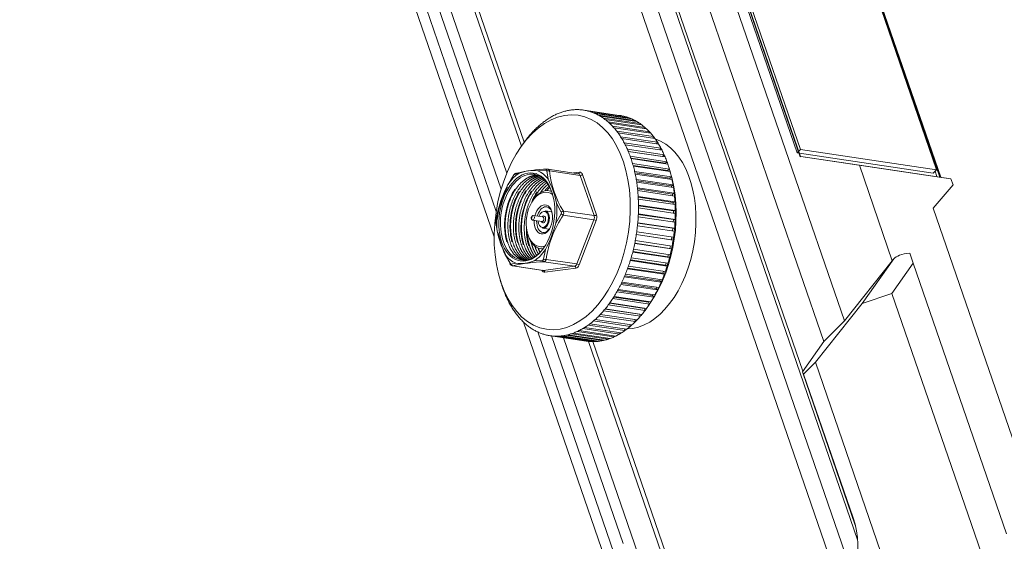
# Model space of a CAD drawing. Header units: millimetres. Extents: x 0 to 841, y 0 to 594.
# Tile 17 of 26: x 578 to 662, y 278 to 322. Entities that reach past the tile are written whole.
import ezdxf

# ---------------------------------------------------------------- set-up
doc = ezdxf.new("R2010")
doc.units = ezdxf.units.MM
for name, color, linetype, lineweight in [('Default', 7, 'Continuous', 18), ('主壳R2R2R', 7, 'Continuous', 18), ('保护壳前1111-', 7, 'Continuous', 18), ('保护壳后0鍚_617', 7, 'Continuous', 18), ('射频籠_\ue7f1_', 7, 'Continuous', 18), ('背部LOFS', 7, 'Continuous', 18), ('贴纸QP', 7, 'Continuous', 18)]:
    doc.layers.add(name, color=color, linetype=linetype, lineweight=lineweight)

# ---------------------------------------------------------------- blocks, each defined once
blk = doc.blocks.new('SE5')
at = {"layer": '主壳R2R2R', "color": 7, "linetype": 'Continuous'}
for p, q in [((649.699, 277.836), (587.069, 459.544)), ((585.974, 458.442), (649.382, 274.476)), ((645.004, 292.239), (603.849, 411.642)), ((615.743, 367.847), (648.177, 273.745)), ((620.932, 311.477), (605.168, 357.213)), ((636.901, 265.145), (626.68, 294.799))]:
    blk.add_line(p, q, dxfattribs=at)
at = {"layer": '保护壳前1111-', "color": 7, "linetype": 'Continuous'}
for p, q in [((619.68, 309.182), (579.074, 426.992)), ((619.196, 307.803), (578.812, 424.97)), ((578.018, 424.172), (618.778, 305.916)), ((618.604, 303.75), (578.15, 421.118)), ((578.156, 421.09), (618.604, 303.738)), ((621.119, 296.443), (628.07, 276.276)), ((628.073, 276.277), (621.125, 296.437)), ((622.333, 295.602), (628.839, 276.724)), ((629.634, 277.522), (623.518, 295.265)), ((631.392, 275.202), (624.528, 295.115))]:
    blk.add_line(p, q, dxfattribs=at)
at = {"layer": '保护壳后0鍚_617', "color": 7, "linetype": 'Continuous'}
for p, q in [((597.74, 444.005), (648.562, 296.556)), ((595.987, 442.242), (646.809, 294.793)), ((644.778, 310.59), (636.198, 335.483)), ((644.806, 310.595), (636.232, 335.474)), ((656.731, 308.843), (648.197, 333.602)), ((656.806, 308.832), (648.266, 333.61)), ((644.84, 310.602), (644.778, 310.59)), ((656.866, 308.823), (644.84, 310.602)), ((644.84, 310.602), (649.852, 309.86)), ((649.852, 309.86), (657.685, 308.701)), ((652.666, 301.697), (649.852, 309.86)), ((656.319, 309.34), (656.477, 308.881)), ((656.866, 308.823), (657.685, 308.701)), ((657.685, 308.701), (657.86, 308.195)), ((656.168, 306.193), (657.86, 308.195)), ((656.168, 306.193), (663.745, 284.209)), ((652.666, 301.697), (648.562, 296.556)), ((650.086, 298.025), (652.792, 301.853)), ((652.666, 301.697), (652.736, 301.796)), ((652.792, 301.853), (652.736, 301.796)), ((652.843, 301.912), (652.783, 301.852)), ((654.459, 301.484), (654.153, 302.334)), ((654.459, 301.484), (652.634, 298.902)), ((662.438, 278.334), (654.459, 301.484)), ((652.634, 298.902), (650.086, 298.025)), ((652.634, 298.902), (661.041, 274.511)), ((646.085, 293.012), (650.086, 298.025)), ((648.562, 296.556), (646.809, 294.793)), ((644.978, 292.204), (646.809, 294.793)), ((645.079, 292.001), (646.085, 293.012)), ((653.726, 270.842), (646.085, 293.012)), ((649.496, 279.095), (644.978, 292.204)), ((645.079, 292.001), (644.978, 292.204)), ((645.079, 292.001), (649.319, 279.702)), ((649.428, 279.353), (649.319, 279.702))]:
    blk.add_line(p, q, dxfattribs=at)
for centre, major_axis, ratio, start_param, end_param in [((653.634, 301.006), (0.851, -0.846), 0.601845, 3.141593, 3.242831), ((654.366, 301.742), (-1.629, -0.054), 0.370033, 4.831568, 6.009665), ((645.827, 276.191), (0.907, 6.133), 0.618885, 3.839465, 5.410261)]:
    blk.add_ellipse(centre, major_axis=major_axis, ratio=ratio, start_param=start_param, end_param=end_param, dxfattribs=at)
at = {"layer": '射频籠_\ue7f1_', "color": 7, "linetype": 'Continuous'}
for p, q in [((629.462, 314.096), (626.315, 314.562)), ((629.775, 314.03), (626.628, 314.495)), ((629.924, 313.988), (626.777, 314.453)), ((630.229, 313.882), (627.082, 314.347)), ((630.375, 313.821), (627.228, 314.286)), ((630.67, 313.676), (627.523, 314.141)), ((630.81, 313.596), (627.663, 314.062)), ((631.093, 313.413), (627.946, 313.878)), ((631.228, 313.315), (628.081, 313.781)), ((631.498, 313.095), (628.351, 313.56)), ((631.625, 312.98), (628.478, 313.445)), ((629.775, 314.03), (629.771, 314.011)), ((630.229, 313.882), (630.219, 313.844)), ((630.67, 313.676), (630.652, 313.62)), ((631.093, 313.413), (631.066, 313.339)), ((631.88, 312.724), (628.734, 313.189)), ((632, 312.592), (628.853, 313.057)), ((632.239, 312.302), (629.092, 312.767)), ((632.35, 312.153), (629.203, 312.619)), ((631.498, 313.095), (631.459, 313.004)), ((631.88, 312.724), (631.828, 312.617)), ((632.571, 311.831), (629.424, 312.297)), ((632.674, 311.668), (629.527, 312.133)), ((632.875, 311.315), (629.728, 311.781)), ((632.239, 312.302), (632.17, 312.18)), ((632.571, 311.831), (632.483, 311.696)), ((620.99, 311.563), (620.798, 311.28)), ((632.968, 311.138), (629.821, 311.603)), ((633.148, 310.757), (630.001, 311.223)), ((633.02, 310.607), (630.08, 311.042)), ((633.231, 310.566), (630.084, 311.032)), ((632.875, 311.315), (632.765, 311.168)), ((633.39, 310.16), (630.243, 310.626)), ((633.256, 310.025), (630.301, 310.462)), ((633.461, 309.958), (630.315, 310.423)), ((633.598, 309.528), (630.451, 309.994)), ((633.148, 310.757), (633.02, 310.607)), ((633.02, 310.607), (633.024, 310.597)), ((633.256, 310.025), (633.39, 310.16)), ((633.269, 309.986), (633.256, 310.025)), ((620.753, 309.181), (620.338, 309.079)), ((623.044, 309.433), (622.334, 309.389)), ((623.233, 308.664), (623.124, 309.368)), ((625.824, 309.136), (623.198, 309.524)), ((623.34, 309.377), (625.97, 308.988)), ((625.392, 309.2), (625.908, 309.268)), ((633.459, 309.409), (630.493, 309.847)), ((633.658, 309.315), (630.511, 309.78)), ((633.771, 308.865), (630.624, 309.33)), ((633.628, 308.762), (630.653, 309.202)), ((633.459, 309.409), (633.598, 309.528)), ((633.477, 309.342), (633.459, 309.409)), ((633.646, 309.38), (633.544, 309.707)), ((620.251, 308.992), (619.79, 308.213)), ((625.97, 308.988), (627.155, 305.548)), ((626.171, 309.056), (627.356, 305.616)), ((633.82, 308.642), (630.673, 309.108)), ((633.909, 308.174), (630.762, 308.64)), ((633.762, 308.088), (630.78, 308.53)), ((633.946, 307.944), (630.799, 308.409)), ((633.628, 308.762), (633.771, 308.865)), ((633.648, 308.668), (633.628, 308.762)), ((623.51, 307.648), (623.302, 307.679)), ((634.009, 307.461), (630.862, 307.926)), ((633.861, 307.393), (630.873, 307.835)), ((634.034, 307.224), (630.887, 307.689)), ((633.762, 308.088), (633.909, 308.174)), ((633.781, 307.968), (633.762, 308.088)), ((633.861, 307.393), (634.009, 307.461)), ((621.956, 306.907), (621.898, 306.823)), ((624.336, 305.854), (623.941, 306.61)), ((634.073, 306.729), (630.926, 307.195)), ((633.923, 306.679), (630.93, 307.122)), ((634.085, 306.487), (630.938, 306.952)), ((633.875, 307.247), (633.861, 307.393)), ((633.923, 306.679), (634.073, 306.729)), ((633.931, 306.51), (633.923, 306.679)), ((618.916, 305.951), (618.757, 305.122)), ((623.543, 305.875), (622.968, 305.959)), ((624.525, 305.937), (627.155, 305.548)), ((634.099, 305.983), (630.952, 306.449)), ((633.949, 305.951), (630.952, 306.395)), ((634.099, 305.738), (630.952, 306.203)), ((633.948, 305.76), (633.949, 305.951)), ((633.949, 305.951), (634.099, 305.983)), ((618.751, 304.971), (618.852, 304.258)), ((621.781, 305.346), (621.812, 305.248)), ((621.848, 305.492), (621.79, 305.407)), ((621.897, 305.158), (622.713, 305.037)), ((622.771, 305.433), (621.955, 305.553)), ((623.876, 304.916), (624.33, 305.702)), ((624.512, 305.591), (627.142, 305.202)), ((627.142, 305.202), (625.679, 301.415)), ((627.337, 305.121), (625.875, 301.334)), ((633.889, 304.474), (630.888, 304.917)), ((634.037, 304.468), (630.89, 304.934)), ((634.075, 304.98), (630.928, 305.446)), ((633.937, 305.215), (630.938, 305.658)), ((634.087, 305.228), (630.94, 305.694)), ((633.925, 305.003), (633.937, 305.215)), ((633.937, 305.215), (634.087, 305.228)), ((622.749, 304.476), (623.323, 304.391)), ((633.95, 303.708), (630.803, 304.174)), ((634.013, 304.22), (630.866, 304.685)), ((633.865, 304.242), (633.889, 304.474)), ((633.889, 304.474), (634.037, 304.468)), ((621.474, 303.959), (621.505, 303.862)), ((633.826, 302.953), (630.679, 303.419)), ((633.913, 303.461), (630.766, 303.927)), ((633.766, 303.485), (630.767, 303.929)), ((633.766, 303.485), (633.804, 303.73)), ((633.913, 303.461), (633.766, 303.485)), ((622.57, 302.733), (622.778, 302.702)), ((622.835, 301.832), (623.003, 302.655)), ((633.605, 301.966), (630.458, 302.432)), ((633.466, 302.027), (630.468, 302.471)), ((633.665, 302.207), (630.518, 302.673)), ((633.777, 302.708), (630.63, 303.174)), ((633.633, 302.751), (630.634, 303.194)), ((633.633, 302.751), (633.679, 302.975)), ((633.777, 302.708), (633.633, 302.751)), ((619.559, 302.204), (619.962, 301.456)), ((622.039, 301.686), (622.749, 301.745)), ((622.852, 301.606), (625.482, 301.217)), ((623.05, 301.804), (625.679, 301.415)), ((633.399, 301.24), (630.252, 301.705)), ((633.264, 301.319), (630.269, 301.762)), ((633.47, 301.475), (630.323, 301.941)), ((633.466, 302.027), (633.517, 302.229)), ((633.605, 301.966), (633.466, 302.027)), ((620.043, 301.391), (620.458, 301.479)), ((620.17, 301.258), (622.796, 300.87)), ((620.204, 301.258), (622.834, 300.87)), ((625.482, 301.217), (622.834, 300.87)), ((625.593, 301.051), (622.945, 300.704)), ((633.158, 300.533), (630.011, 300.999)), ((633.03, 300.63), (630.038, 301.072)), ((633.24, 300.762), (630.093, 301.227)), ((633.03, 300.63), (633.086, 300.784)), ((633.264, 301.319), (633.319, 301.497)), ((633.399, 301.24), (633.264, 301.319)), ((619.131, 300.011), (619.233, 299.684)), ((632.686, 299.407), (629.539, 299.872)), ((632.886, 299.851), (629.739, 300.316)), ((632.764, 299.964), (629.777, 300.406)), ((632.979, 300.071), (629.832, 300.536)), ((632.764, 299.964), (632.82, 300.094)), ((632.886, 299.851), (632.764, 299.964)), ((633.158, 300.533), (633.03, 300.63)), ((632.253, 298.575), (629.106, 299.041)), ((632.146, 298.72), (629.173, 299.16)), ((632.364, 298.774), (629.217, 299.24)), ((632.584, 299.197), (629.437, 299.662)), ((632.469, 299.326), (629.488, 299.767)), ((632.469, 299.326), (632.521, 299.431)), ((632.584, 299.197), (632.469, 299.326)), ((631.895, 297.99), (628.748, 298.455)), ((631.797, 298.149), (628.833, 298.588)), ((632.014, 298.177), (628.868, 298.642)), ((631.797, 298.149), (631.833, 298.204)), ((632.146, 298.72), (632.191, 298.8)), ((632.253, 298.575), (632.146, 298.72)), ((631.11, 296.943), (627.963, 297.408)), ((631.031, 297.128), (628.093, 297.563)), ((631.244, 297.102), (628.097, 297.567)), ((631.513, 297.445), (628.366, 297.91)), ((631.425, 297.618), (628.472, 298.054)), ((631.64, 297.618), (628.493, 298.084)), ((631.425, 297.618), (631.447, 297.647)), ((631.513, 297.445), (631.425, 297.618)), ((631.787, 297.828), (631.979, 298.111)), ((631.895, 297.99), (631.797, 298.149)), ((630.247, 296.08), (627.1, 296.546)), ((630.392, 296.208), (627.245, 296.673)), ((630.686, 296.487), (627.539, 296.952)), ((630.827, 296.63), (627.68, 297.096)), ((630.686, 296.487), (630.627, 296.66)), ((631.031, 297.128), (631.035, 297.132)), ((631.11, 296.943), (631.031, 297.128)), ((628.854, 295.179), (625.707, 295.645)), ((629.009, 295.253), (625.862, 295.719)), ((629.327, 295.425), (626.18, 295.89)), ((629.48, 295.517), (626.333, 295.982)), ((629.793, 295.726), (626.646, 296.191)), ((629.942, 295.836), (626.795, 296.301)), ((629.793, 295.726), (629.764, 295.862)), ((630.247, 296.08), (630.204, 296.235)), ((626.462, 294.829), (623.462, 295.273)), ((626.615, 294.807), (623.468, 295.272)), ((626.934, 294.78), (623.787, 295.246)), ((627.089, 294.777), (623.942, 295.243)), ((627.412, 294.791), (624.265, 295.257)), ((627.568, 294.808), (624.421, 295.273)), ((627.893, 294.862), (624.746, 295.327)), ((628.05, 294.897), (624.903, 295.363)), ((628.375, 294.991), (625.228, 295.457)), ((628.531, 295.046), (625.384, 295.512)), ((626.934, 294.78), (626.936, 294.8)), ((627.412, 294.791), (627.414, 294.831)), ((627.893, 294.862), (627.893, 294.921)), ((628.375, 294.991), (628.371, 295.07)), ((628.854, 295.179), (628.844, 295.278)), ((629.327, 295.425), (629.309, 295.542))]:
    blk.add_line(p, q, dxfattribs=at)
for centre, radius, start, end in [((625.695, 310.879), 3.735, 80.44617, 82.81995), ((628.842, 310.413), 3.735, 80.44617, 82.81995), ((620.607, 308.79), 0.416, 115.29471, 149.72797), ((620.492, 309.009), 0.17, 84.7667, 155.80767), ((623.613, 295.764), 13.769, 91.90103, 103.03259), ((621.976, 305.987), 3.42, 83.98476, 110.94886), ((623.155, 309.25), 0.276, 74.36528, 99.16307), ((623.243, 309.099), 0.295, 70.72121, 113.70902), ((631.448, 310.247), 8.155, 186.12758, 211.90785), ((615.562, 304.871), 8.557, 11.72483, 26.31059), ((628.005, 303.833), 9.257, 153.31608, 171.54852), ((630.374, 302.825), 11.877, 153.0257, 164.73962), ((624.202, 305.783), 0.151, 327.75948, 27.8512), ((624.623, 305.46), 0.487, 101.53668, 126.10735), ((624.126, 305.779), 0.429, 333.99728, 21.61345), ((619.415, 305.021), 0.666, 171.27306, 184.33766), ((612.418, 308.042), 11.877, 333.0257, 344.73962), ((632.206, 300.443), 9.257, 146.2168, 171.54852), ((625.286, 307.062), 1.663, 234.89634, 242.2591), ((627.23, 305.997), 8.557, 191.72483, 206.31059), ((626.941, 305.716), 8.152, 191.573, 211.91207), ((615.2, 306.35), 15.753, 351.14994, 352.05926), ((618.347, 305.885), 15.753, 351.14994, 352.05926), ((623.308, 287.857), 13.756, 91.89591, 103.03771), ((620.816, 304.88), 3.42, 263.98476, 290.94886), ((623, 302.251), 0.45, 248.57205, 276.37799), ((620.266, 301.605), 0.357, 211.15176, 251.45995), ((620.23, 301.454), 0.197, 198.7497, 262.5623), ((623.935, 298.978), 3.735, 260.44617, 262.81995), ((627.082, 298.512), 3.735, 260.44617, 262.81995)]:
    blk.add_arc(centre, radius, start, end, dxfattribs=at)
for centre, major_axis in [((624.427, 304.986), (-1.353, -9.15)), ((621.396, 305.434), (0.556, 3.759)), ((621.81, 305.373), (-0.0073, -0.0495))]:
    blk.add_ellipse(centre, major_axis=major_axis, ratio=0.618885, dxfattribs=at)
for centre, major_axis, ratio, start_param, end_param in [((624.815, 304.928), (1.427, 9.645), 0.618885, 0.380376, 0.406019), ((624.815, 304.928), (1.427, 9.645), 0.618885, 0.327479, 0.380376), ((624.815, 304.928), (1.427, 9.645), 0.618885, 0.301836, 0.327479), ((624.815, 304.928), (1.427, 9.645), 0.618885, 0.248939, 0.301836), ((624.815, 304.928), (1.427, 9.645), 0.618885, 0.223297, 0.248939), ((624.815, 304.928), (1.427, 9.645), 0.618885, 0.1704, 0.223297), ((624.815, 304.928), (1.427, 9.645), 0.618885, 0.144757, 0.1704), ((624.815, 304.928), (1.427, 9.645), 0.618885, 0.09186, 0.144757), ((624.815, 304.928), (1.427, 9.645), 0.618885, 0.066217, 0.09186), ((624.815, 304.928), (1.427, 9.645), 0.618885, 0.01332, 0.066217), ((624.815, 304.928), (1.427, 9.645), 0.618885, 6.217965, 6.270862), ((624.815, 304.928), (1.427, 9.645), 0.618885, 6.192323, 6.217965), ((624.815, 304.928), (1.427, 9.645), 0.618885, 6.139426, 6.192323), ((624.815, 304.928), (1.427, 9.645), 0.618885, 6.113783, 6.139426), ((624.815, 304.928), (1.427, 9.645), 0.618885, 6.060886, 6.113783), ((624.815, 304.928), (1.427, 9.645), 0.618885, 0.563099, 0.615996), ((624.815, 304.928), (1.427, 9.645), 0.618885, 0.537456, 0.563099), ((624.815, 304.928), (1.427, 9.645), 0.618885, 0.484559, 0.537456), ((624.815, 304.928), (1.427, 9.645), 0.618885, 0.458916, 0.484559), ((624.815, 304.928), (1.427, 9.645), 0.618885, 0.406019, 0.458916), ((624.815, 304.928), (1.427, 9.645), 0.618885, 6.035243, 6.060886), ((624.815, 304.928), (1.427, 9.645), 0.618885, 5.982346, 6.035243), ((624.815, 304.928), (1.427, 9.645), 0.618885, 5.956703, 5.982346), ((624.815, 304.928), (1.427, 9.645), 0.618885, 5.903806, 5.956703), ((624.815, 304.928), (1.427, 9.645), 0.618885, 5.878163, 5.903806), ((624.815, 304.928), (1.427, 9.645), 0.618885, 5.825266, 5.878163), ((627.962, 304.463), (1.427, 9.645), 0.618885, 6.217965, 6.270862), ((627.962, 304.463), (1.427, 9.645), 0.618885, 6.192323, 6.217965), ((627.962, 304.463), (1.427, 9.645), 0.618885, 6.139426, 6.192323), ((627.962, 304.463), (1.427, 9.645), 0.618885, 6.113783, 6.139426), ((627.962, 304.463), (1.427, 9.645), 0.618885, 6.060886, 6.113783), ((627.962, 304.463), (1.427, 9.645), 0.618885, 6.035243, 6.060886), ((627.962, 304.463), (1.427, 9.645), 0.618885, 5.982346, 6.035243), ((627.962, 304.463), (1.427, 9.645), 0.618885, 5.956703, 5.982346), ((624.815, 304.928), (1.427, 9.645), 0.618885, 0.720178, 0.773075), ((624.815, 304.928), (1.427, 9.645), 0.618885, 0.694535, 0.720178), ((624.815, 304.928), (1.427, 9.645), 0.618885, 0.641638, 0.694535), ((624.815, 304.928), (1.427, 9.645), 0.618885, 0.615996, 0.641639), ((624.815, 304.928), (1.427, 9.645), 0.618885, 5.799623, 5.825266), ((624.815, 304.928), (1.427, 9.645), 0.618885, 5.746727, 5.799623), ((624.815, 304.928), (1.427, 9.645), 0.618885, 5.721084, 5.746727), ((624.815, 304.928), (1.427, 9.645), 0.618885, 5.668187, 5.721084), ((627.962, 304.463), (1.427, 9.645), 0.618885, 5.903806, 5.956703), ((627.962, 304.463), (1.427, 9.645), 0.618885, 5.878163, 5.903806), ((627.962, 304.463), (1.427, 9.645), 0.618885, 5.825266, 5.878163), ((627.962, 304.463), (1.427, 9.645), 0.618885, 5.799623, 5.825266), ((627.962, 304.463), (1.427, 9.645), 0.618885, 5.746727, 5.799623), ((624.815, 304.928), (1.427, 9.645), 0.618885, 0.877258, 0.907401), ((624.815, 304.928), (1.427, 9.645), 0.618885, 0.851615, 0.877258), ((624.815, 304.928), (1.427, 9.645), 0.618885, 0.798718, 0.851615), ((624.815, 304.928), (1.427, 9.645), 0.618885, 0.773075, 0.798718), ((624.815, 304.928), (1.427, 9.645), 0.618885, 5.642544, 5.668187), ((624.815, 304.928), (1.427, 9.645), 0.618885, 5.589647, 5.642544), ((624.815, 304.928), (1.427, 9.645), 0.618885, 5.564004, 5.589647), ((630.682, 304.061), (1.207, 8.161), 0.618885, 3.240906, 6.183872), ((627.962, 304.463), (1.427, 9.645), 0.618885, 5.721084, 5.746727), ((627.962, 304.463), (1.427, 9.645), 0.618885, 5.668187, 5.721084), ((627.962, 304.463), (1.427, 9.645), 0.618885, 5.642544, 5.668187), ((627.962, 304.463), (1.427, 9.645), 0.618885, 5.589647, 5.642544), ((624.815, 304.928), (1.427, 9.645), 0.618885, 5.511107, 5.564004), ((624.815, 304.928), (1.427, 9.645), 0.618885, 5.485464, 5.511107), ((624.815, 304.928), (1.427, 9.645), 0.618885, 5.432567, 5.485464), ((627.962, 304.463), (1.427, 9.645), 0.618885, 5.564004, 5.589647), ((627.962, 304.463), (1.427, 9.645), 0.618885, 5.511107, 5.564004), ((624.815, 304.928), (1.427, 9.645), 0.618885, 5.406924, 5.432567), ((624.815, 304.928), (1.427, 9.645), 0.618885, 5.354027, 5.406924), ((624.815, 304.928), (1.427, 9.645), 0.618885, 5.328385, 5.354027), ((627.962, 304.463), (1.427, 9.645), 0.618885, 5.485464, 5.511107), ((627.962, 304.463), (1.427, 9.645), 0.618885, 5.432567, 5.485464), ((627.962, 304.463), (1.427, 9.645), 0.618885, 5.406924, 5.432567), ((627.962, 304.463), (1.427, 9.645), 0.618885, 5.354027, 5.406924), ((621.474, 305.422), (0.541, 3.66), 0.618885, 0, 4.048994), ((621.396, 305.434), (0.598, 4.045), 0.618885, 0.487096, 0.908649), ((621.396, 305.434), (0.598, 4.045), 0.618885, 5.723083, 6.144636), ((625.792, 309.285), (-0.019, 0.149), 0.773583, 3.175916, 4.495774), ((625.773, 308.79), (-0.051, -0.346), 0.618885, 2.268668, 3.141593), ((625.889, 308.773), (-0.073, -0.495), 0.618885, 2.268668, 3.315866), ((624.815, 304.928), (1.427, 9.645), 0.618885, 5.275488, 5.328385), ((624.815, 304.928), (1.427, 9.645), 0.618885, 5.249845, 5.275488), ((628.351, 304.405), (1.353, 9.15), 0.618885, 4.048994, 5.375784), ((627.962, 304.463), (1.427, 9.645), 0.618885, 5.328385, 5.354027), ((627.962, 304.463), (1.427, 9.645), 0.618885, 5.275488, 5.328385), ((621.474, 305.422), (0.541, 3.66), 0.618885, 5.375784, 6.283185), ((626.054, 309.073), (-0.142, -0.049), 0.504741, 0.77144, 2.342236), ((624.815, 304.928), (1.427, 9.645), 0.618885, 5.196948, 5.249845), ((624.815, 304.928), (1.427, 9.645), 0.618885, 5.171305, 5.196948), ((624.815, 304.928), (1.427, 9.645), 0.618885, 5.118408, 5.171305), ((627.962, 304.463), (1.427, 9.645), 0.618885, 5.249845, 5.275488), ((627.962, 304.463), (1.427, 9.645), 0.618885, 5.196948, 5.249845), ((622.82, 305.223), (-0.344, -2.325), 0.618885, 2.814494, 6.283185), ((622.936, 305.206), (-0.366, -2.473), 0.618885, 2.995841, 4.048994), ((624.427, 304.986), (-0.541, -3.66), 0.618885, 3.851475, 3.977605), ((624.815, 304.928), (1.427, 9.645), 0.618885, 5.092765, 5.118408), ((624.815, 304.928), (1.427, 9.645), 0.618885, 5.039868, 5.092765), ((627.962, 304.463), (1.427, 9.645), 0.618885, 5.171305, 5.196948), ((627.962, 304.463), (1.427, 9.645), 0.618885, 5.118408, 5.171305), ((627.962, 304.463), (1.427, 9.645), 0.618885, 5.092765, 5.118408), ((621.396, 305.434), (-0.598, -4.045), 0.618885, 1.534293, 1.955846), ((624.815, 304.928), (1.427, 9.645), 0.618885, 5.014225, 5.039868), ((624.815, 304.928), (1.427, 9.645), 0.618885, 4.961328, 5.014225), ((627.962, 304.463), (1.427, 9.645), 0.618885, 5.039868, 5.092765), ((627.962, 304.463), (1.427, 9.645), 0.618885, 5.014225, 5.039868), ((621.396, 305.434), (0.598, 4.045), 0.618885, 1.534293, 1.955846), ((622.82, 305.223), (-0.184, -1.241), 0.618885, 0, 4.552319), ((622.936, 305.206), (-0.162, -1.093), 0.618885, 2.268668, 4.530358), ((622.82, 305.223), (-0.102, -0.692), 0.618885, 0, 4.422637), ((622.859, 305.218), (-0.11, -0.742), 0.618885, 0, 3.141593), ((624.815, 304.928), (1.427, 9.645), 0.618885, 4.882789, 4.935686), ((624.815, 304.928), (1.427, 9.645), 0.618885, 4.935686, 4.961328), ((627.962, 304.463), (1.427, 9.645), 0.618885, 4.961328, 5.014225), ((627.962, 304.463), (1.427, 9.645), 0.618885, 4.935686, 4.961328), ((621.926, 305.355), (-0.029, -0.198), 0.618885, 5.375784, 6.283185), ((621.926, 305.355), (-0.029, -0.198), 0.618885, 0, 4.048994), ((622.82, 305.223), (-0.184, -1.241), 0.618885, 4.872459, 6.283185), ((622.936, 305.206), (-0.162, -1.093), 0.618885, 4.89442, 6.283185), ((622.82, 305.223), (-0.102, -0.692), 0.618885, 5.002141, 6.283185), ((622.82, 305.223), (-0.044, -0.297), 0.618885, 5.442117, 6.283185), ((622.82, 305.223), (-0.044, -0.297), 0.618885, 0, 3.982661), ((622.742, 305.235), (-0.029, -0.198), 0.618885, 0, 3.141593), ((626.958, 305.35), (0.051, 0.346), 0.618885, 4.363064, 5.410261), ((627.221, 305.138), (-0.14, 0.054), 0.268842, 3.839403, 5.410199), ((627.24, 305.633), (-0.142, -0.049), 0.504741, 0.77144, 2.342236), ((627.075, 305.333), (0.073, 0.495), 0.618885, 4.363064, 5.410261), ((624.815, 304.928), (1.427, 9.645), 0.618885, 4.778606, 4.804249), ((624.815, 304.928), (1.427, 9.645), 0.618885, 4.804249, 4.857146), ((624.815, 304.928), (1.427, 9.645), 0.618885, 4.857146, 4.882789), ((627.962, 304.463), (1.427, 9.645), 0.618885, 4.804249, 4.857146), ((627.962, 304.463), (1.427, 9.645), 0.618885, 4.857146, 4.882789), ((627.962, 304.463), (1.427, 9.645), 0.618885, 4.882789, 4.935686), ((622.936, 305.206), (-0.162, -1.093), 0.618885, 0, 0.856011), ((624.815, 304.928), (1.427, 9.645), 0.618885, 4.725709, 4.778606), ((627.962, 304.463), (1.427, 9.645), 0.618885, 4.725709, 4.778606), ((627.962, 304.463), (1.427, 9.645), 0.618885, 4.778606, 4.804249), ((622.936, 305.206), (-0.366, -2.473), 0.618885, 5.375784, 6.283185), ((624.815, 304.928), (-1.427, -9.645), 0.618885, 1.479934, 1.505576), ((624.815, 304.928), (-1.427, -9.645), 0.618885, 1.505576, 1.558473), ((627.962, 304.463), (-1.427, -9.645), 0.618885, 1.505576, 1.558473), ((621.396, 305.434), (-0.598, -4.045), 0.618885, 0.487096, 0.908649), ((624.427, 304.986), (0.541, 3.66), 0.618885, 2.30558, 2.43171), ((622.82, 305.223), (-0.344, -2.325), 0.618885, 0, 0.327099), ((622.936, 305.206), (-0.366, -2.473), 0.618885, 0, 0.145752), ((624.815, 304.928), (-1.427, -9.645), 0.618885, 1.348497, 1.401394), ((624.815, 304.928), (-1.427, -9.645), 0.618885, 1.401394, 1.427037), ((624.815, 304.928), (-1.427, -9.645), 0.618885, 1.427037, 1.479934), ((627.962, 304.463), (-1.427, -9.645), 0.618885, 1.427037, 1.479934), ((627.962, 304.463), (-1.427, -9.645), 0.618885, 1.479934, 1.505576), ((621.396, 305.434), (-0.598, -4.045), 0.618885, 5.723083, 6.144636), ((624.815, 304.928), (-1.427, -9.645), 0.618885, 1.269957, 1.322854), ((624.815, 304.928), (-1.427, -9.645), 0.618885, 1.322854, 1.348497), ((627.962, 304.463), (-1.427, -9.645), 0.618885, 1.348497, 1.401394), ((627.962, 304.463), (-1.427, -9.645), 0.618885, 1.401394, 1.427037), ((622.964, 301.199), (0.073, 0.495), 0.618885, 2.346194, 3.315866), ((622.847, 301.216), (0.051, 0.346), 0.618885, 3.141593, 3.315866), ((622.828, 300.721), (0.019, -0.149), 0.773583, 1.354182, 2.924978), ((625.496, 301.563), (-0.051, -0.346), 0.618885, 0.174273, 1.221471), ((625.477, 301.068), (-0.019, 0.149), 0.773583, 4.495774, 6.066571), ((625.612, 301.546), (-0.073, -0.495), 0.618885, 0.174273, 1.221471), ((625.758, 301.351), (-0.14, 0.054), 0.268842, 3.839403, 5.410199), ((624.815, 304.928), (-1.427, -9.645), 0.618885, 1.191417, 1.244314), ((624.815, 304.928), (-1.427, -9.645), 0.618885, 1.244314, 1.269957), ((627.962, 304.463), (-1.427, -9.645), 0.618885, 1.244314, 1.269957), ((627.962, 304.463), (-1.427, -9.645), 0.618885, 1.269957, 1.322854), ((627.962, 304.463), (-1.427, -9.645), 0.618885, 1.322854, 1.348497), ((624.815, 304.928), (-1.427, -9.645), 0.618885, 1.087235, 1.112877), ((624.815, 304.928), (-1.427, -9.645), 0.618885, 1.112877, 1.165774), ((624.815, 304.928), (-1.427, -9.645), 0.618885, 1.165774, 1.191417), ((627.962, 304.463), (-1.427, -9.645), 0.618885, 1.112877, 1.165774), ((627.962, 304.463), (-1.427, -9.645), 0.618885, 1.165774, 1.191417), ((627.962, 304.463), (-1.427, -9.645), 0.618885, 1.191417, 1.244314), ((624.815, 304.928), (-1.427, -9.645), 0.618885, 5.375784, 5.406924), ((624.815, 304.928), (-1.427, -9.645), 0.618885, 5.406924, 5.432567), ((624.815, 304.928), (-1.427, -9.645), 0.618885, 5.432567, 5.485464), ((624.815, 304.928), (-1.427, -9.645), 0.618885, 0.955798, 1.008695), ((624.815, 304.928), (-1.427, -9.645), 0.618885, 1.008695, 1.034338), ((624.815, 304.928), (-1.427, -9.645), 0.618885, 1.034338, 1.087235), ((627.962, 304.463), (-1.427, -9.645), 0.618885, 1.034338, 1.087235), ((627.962, 304.463), (-1.427, -9.645), 0.618885, 1.087235, 1.112877), ((624.815, 304.928), (-1.427, -9.645), 0.618885, 5.485464, 5.511107), ((624.815, 304.928), (-1.427, -9.645), 0.618885, 5.511107, 5.564004), ((624.815, 304.928), (-1.427, -9.645), 0.618885, 5.564004, 5.589647), ((624.815, 304.928), (-1.427, -9.645), 0.618885, 0.877258, 0.930155), ((624.815, 304.928), (-1.427, -9.645), 0.618885, 0.930155, 0.955798), ((627.962, 304.463), (-1.427, -9.645), 0.618885, 0.930155, 0.955798), ((627.962, 304.463), (-1.427, -9.645), 0.618885, 0.955798, 1.008695), ((627.962, 304.463), (-1.427, -9.645), 0.618885, 1.008695, 1.034338), ((624.815, 304.928), (-1.427, -9.645), 0.618885, 5.589647, 5.642544), ((624.815, 304.928), (-1.427, -9.645), 0.618885, 5.642544, 5.668187), ((624.815, 304.928), (-1.427, -9.645), 0.618885, 5.668187, 5.721084), ((624.815, 304.928), (-1.427, -9.645), 0.618885, 0.720178, 0.773075), ((624.815, 304.928), (-1.427, -9.645), 0.618885, 0.773075, 0.798718), ((624.815, 304.928), (-1.427, -9.645), 0.618885, 0.798718, 0.851615), ((624.815, 304.928), (-1.427, -9.645), 0.618885, 0.851615, 0.877258), ((627.962, 304.463), (-1.427, -9.645), 0.618885, 0.798718, 0.851615), ((627.962, 304.463), (-1.427, -9.645), 0.618885, 0.851615, 0.877258), ((627.962, 304.463), (-1.427, -9.645), 0.618885, 0.877258, 0.930155), ((624.815, 304.928), (-1.427, -9.645), 0.618885, 5.721084, 5.746727), ((624.815, 304.928), (-1.427, -9.645), 0.618885, 5.746727, 5.799623), ((624.815, 304.928), (-1.427, -9.645), 0.618885, 5.799623, 5.825266), ((624.815, 304.928), (-1.427, -9.645), 0.618885, 5.825266, 5.878163), ((624.815, 304.928), (-1.427, -9.645), 0.618885, 0.563099, 0.615996), ((624.815, 304.928), (-1.427, -9.645), 0.618885, 0.615996, 0.641639), ((624.815, 304.928), (-1.427, -9.645), 0.618885, 0.641638, 0.694535), ((624.815, 304.928), (-1.427, -9.645), 0.618885, 0.694535, 0.720178), ((627.962, 304.463), (-1.427, -9.645), 0.618885, 0.641638, 0.694535), ((627.962, 304.463), (-1.427, -9.645), 0.618885, 0.694535, 0.720178), ((627.962, 304.463), (-1.427, -9.645), 0.618885, 0.720178, 0.773075), ((627.962, 304.463), (-1.427, -9.645), 0.618885, 0.773075, 0.798718), ((624.815, 304.928), (-1.427, -9.645), 0.618885, 5.878163, 5.903806), ((624.815, 304.928), (-1.427, -9.645), 0.618885, 5.903806, 5.956703), ((624.815, 304.928), (-1.427, -9.645), 0.618885, 5.956703, 5.982346), ((624.815, 304.928), (-1.427, -9.645), 0.618885, 5.982346, 6.035243), ((624.815, 304.928), (-1.427, -9.645), 0.618885, 6.035243, 6.060886), ((624.815, 304.928), (-1.427, -9.645), 0.618885, 6.060886, 6.113783), ((624.815, 304.928), (-1.427, -9.645), 0.618885, 0.327479, 0.380376), ((624.815, 304.928), (-1.427, -9.645), 0.618885, 0.380376, 0.406019), ((624.815, 304.928), (-1.427, -9.645), 0.618885, 0.406019, 0.458916), ((624.815, 304.928), (-1.427, -9.645), 0.618885, 0.458916, 0.484559), ((624.815, 304.928), (-1.427, -9.645), 0.618885, 0.484559, 0.537456), ((624.815, 304.928), (-1.427, -9.645), 0.618885, 0.537456, 0.563099), ((627.962, 304.463), (-1.427, -9.645), 0.618885, 0.484559, 0.537456), ((627.962, 304.463), (-1.427, -9.645), 0.618885, 0.537456, 0.563099), ((627.962, 304.463), (-1.427, -9.645), 0.618885, 0.563099, 0.615996), ((627.962, 304.463), (-1.427, -9.645), 0.618885, 0.615996, 0.641639), ((624.815, 304.928), (-1.427, -9.645), 0.618885, 6.113783, 6.139426), ((624.815, 304.928), (-1.427, -9.645), 0.618885, 6.139426, 6.192323), ((624.815, 304.928), (-1.427, -9.645), 0.618885, 6.192323, 6.217965), ((624.815, 304.928), (-1.427, -9.645), 0.618885, 6.217965, 6.270862), ((624.815, 304.928), (-1.427, -9.645), 0.618885, 0.01332, 0.066217), ((624.815, 304.928), (-1.427, -9.645), 0.618885, 0.066217, 0.09186), ((624.815, 304.928), (-1.427, -9.645), 0.618885, 0.09186, 0.144757), ((624.815, 304.928), (-1.427, -9.645), 0.618885, 0.144757, 0.1704), ((624.815, 304.928), (-1.427, -9.645), 0.618885, 0.1704, 0.223297), ((624.815, 304.928), (-1.427, -9.645), 0.618885, 0.223297, 0.248939), ((624.815, 304.928), (-1.427, -9.645), 0.618885, 0.248939, 0.301836), ((624.815, 304.928), (-1.427, -9.645), 0.618885, 0.301836, 0.327479), ((627.962, 304.463), (-1.427, -9.645), 0.618885, 0.01332, 0.066217), ((627.962, 304.463), (-1.427, -9.645), 0.618885, 0.144757, 0.1704), ((627.962, 304.463), (-1.427, -9.645), 0.618885, 0.1704, 0.223297), ((627.962, 304.463), (-1.427, -9.645), 0.618885, 0.223297, 0.248939), ((627.962, 304.463), (-1.427, -9.645), 0.618885, 0.248939, 0.301836), ((627.962, 304.463), (-1.427, -9.645), 0.618885, 0.301836, 0.327479), ((627.962, 304.463), (-1.427, -9.645), 0.618885, 0.327479, 0.380376), ((627.962, 304.463), (-1.427, -9.645), 0.618885, 0.380376, 0.406019), ((627.962, 304.463), (-1.427, -9.645), 0.618885, 0.406019, 0.458916), ((627.962, 304.463), (-1.427, -9.645), 0.618885, 0.458916, 0.484559), ((627.962, 304.463), (-1.427, -9.645), 0.618885, 0.066217, 0.09186), ((627.962, 304.463), (-1.427, -9.645), 0.618885, 0.09186, 0.144757)]:
    blk.add_ellipse(centre, major_axis=major_axis, ratio=ratio, start_param=start_param, end_param=end_param, dxfattribs=at)
for points, knots in [([(623.044, 309.433), (623.054, 309.464), (623.07, 309.491), (623.111, 309.525), (623.135, 309.53), (623.156, 309.525)], [0, 0, 0, 0, 0.0791596, 0.0791596, 0.1583192, 0.1583192, 0.1583192, 0.1583192]), ([(623.044, 309.433), (623.052, 309.433), (623.069, 309.433), (623.09, 309.425), (623.107, 309.411), (623.12, 309.392), (623.123, 309.376), (623.124, 309.369)], [0, 0, 0, 0, 0.0229129, 0.0459344, 0.0689938, 0.0920203, 0.1149431, 0.1149431, 0.1149431, 0.1149431]), ([(623.34, 309.377), (623.335, 309.393), (623.325, 309.424), (623.302, 309.462), (623.273, 309.492), (623.238, 309.513), (623.199, 309.526), (623.17, 309.525), (623.156, 309.525)], [0, 0, 0, 0, 0.0434509, 0.086436, 0.1291807, 0.1719257, 0.2149117, 0.2583639, 0.2583639, 0.2583639, 0.2583639]), ([(620.251, 308.992), (620.244, 309.001), (620.245, 309.005), (620.256, 309.003), (620.256, 309.003), (620.256, 309.003)], [0, 0, 0, 0, 0.02003271, 0.02003271, 0.02057543, 0.02057543, 0.02057543, 0.02057543]), ([(620.251, 308.992), (620.257, 309.001), (620.269, 309.019), (620.288, 309.041), (620.306, 309.06), (620.323, 309.073), (620.333, 309.077), (620.338, 309.079)], [0, 0, 0, 0, 0.0247258, 0.0495687, 0.0744526, 0.099301, 0.1240375, 0.1240375, 0.1240375, 0.1240375]), ([(619.688, 303.299), (619.644, 303.444), (619.607, 303.595), (619.444, 304.475), (619.469, 305.302), (619.805, 306.727), (620.057, 307.325), (620.38, 307.814)], [0, 0, 0, 0, 0.503535, 0.503535, 2.818045, 2.818045, 4.695207, 4.695207, 4.695207, 4.695207]), ([(620.128, 303.32), (620.067, 303.542), (620.021, 303.778), (619.907, 304.78), (619.986, 305.613), (620.35, 306.821), (620.535, 307.236), (620.755, 307.6)], [0, 0, 0, 0, 0.760813, 0.760813, 3.086927, 3.086927, 4.431222, 4.431222, 4.431222, 4.431222]), ([(620.595, 303.248), (620.505, 303.576), (620.449, 303.934), (620.395, 305.086), (620.527, 305.923), (620.935, 307.019), (621.106, 307.359), (621.303, 307.66)], [0, 0, 0, 0, 1.120777, 1.120777, 3.437513, 3.437513, 4.586653, 4.586653, 4.586653, 4.586653]), ([(621.097, 303.059), (620.954, 303.522), (620.883, 304.053), (620.905, 305.387), (621.087, 306.217), (621.519, 307.181), (621.656, 307.428), (621.809, 307.652)], [0, 0, 0, 0, 1.609389, 1.609389, 3.914133, 3.914133, 4.783895, 4.783895, 4.783895, 4.783895]), ([(621.844, 306.796), (621.899, 306.922), (621.958, 307.045), (622.099, 307.309), (622.183, 307.448), (622.272, 307.578)], [0, 0, 0, 0, 0.3991449, 0.3991449, 0.8928929, 0.8928929, 0.8928929, 0.8928929]), ([(618.848, 305.193), (618.818, 305.189), (618.791, 305.18), (618.757, 305.154), (618.752, 305.138), (618.757, 305.122)], [0, 0, 0, 0, 0.0648308, 0.0648308, 0.1296616, 0.1296616, 0.1296616, 0.1296616]), ([(622.835, 301.832), (622.833, 301.822), (622.827, 301.798), (622.814, 301.78), (622.797, 301.763), (622.779, 301.751), (622.758, 301.747), (622.749, 301.745)], [0, 0, 0, 0, 0.0291859, 0.0658352, 0.0658459, 0.1025301, 0.1316628, 0.1316628, 0.1316628, 0.1316628]), ([(622.852, 301.606), (622.831, 301.61), (622.808, 301.626), (622.771, 301.677), (622.757, 301.711), (622.749, 301.745)], [0, 0, 0, 0, 0.0909806, 0.0909806, 0.1819612, 0.1819612, 0.1819612, 0.1819612]), ([(622.852, 301.606), (622.864, 301.607), (622.886, 301.611), (622.917, 301.625), (622.946, 301.643), (622.981, 301.674), (623.02, 301.724), (623.04, 301.777), (623.05, 301.804)], [0, 0, 0, 0, 0.0381673, 0.0754752, 0.1120347, 0.1479647, 0.2203216, 0.2956435, 0.2956435, 0.2956435, 0.2956435]), ([(620.02, 301.407), (619.996, 301.403), (619.975, 301.406), (619.954, 301.423), (619.954, 301.439), (619.963, 301.456)], [0, 0, 0, 0, 0.0504647, 0.0504647, 0.1009295, 0.1009295, 0.1009295, 0.1009295]), ([(620.043, 301.391), (620.038, 301.391), (620.026, 301.39), (619.999, 301.405), (619.976, 301.432), (619.964, 301.453), (619.963, 301.456)], [0, 0, 0, 0, 0.0241399, 0.0544529, 0.1031949, 0.108566, 0.108566, 0.108566, 0.108566])]:
    blk.add_open_spline(points, degree=3, knots=knots, dxfattribs=at)
for points, weights, knots in [([(621.237, 301.717), (620.85, 301.774), (620.52, 302.049), (620.018, 302.466), (619.759, 303.273), (619.5, 304.079), (619.557, 305.057), (619.614, 306.036), (619.977, 306.924), (620.341, 307.812), (620.918, 308.37), (621.496, 308.929), (622.138, 309.008), (622.188, 309.014), (622.238, 309.017)], [0.984853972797, 0.977286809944, 1, 0.965925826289, 1, 0.965925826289, 1, 0.965925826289, 1, 0.965925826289, 1, 0.965925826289, 1, 0.997255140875, 0.99495250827], [0, 0, 0, 1.067722, 1.067722, 2.669511, 2.669511, 4.271301, 4.271301, 5.87309, 5.87309, 7.474879, 7.474879, 9.076669, 9.076669, 9.205702, 9.205702, 9.205702]), ([(621.128, 301.781), (620.931, 301.867), (620.753, 302.015), (620.252, 302.432), (619.992, 303.238), (619.733, 304.044), (619.79, 305.023), (619.847, 306.001), (620.21, 306.889), (620.574, 307.777), (621.151, 308.336), (621.718, 308.884), (622.349, 308.97)], [0.984249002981, 0.987643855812, 1, 0.965925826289, 1, 0.965925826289, 1, 0.965925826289, 1, 0.965925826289, 1, 0.966539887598, 0.998794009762], [0, 0, 0, 0.592203, 0.592203, 2.225305, 2.225305, 3.858406, 3.858406, 5.491507, 5.491507, 7.124609, 7.124609, 8.728279, 8.728279, 8.728279]), ([(621.316, 301.767), (621.143, 301.849), (620.986, 301.98), (620.485, 302.397), (620.225, 303.204), (619.966, 304.01), (620.023, 304.988), (620.08, 305.967), (620.443, 306.855), (620.807, 307.743), (621.384, 308.301), (621.869, 308.77), (622.409, 308.903)], [0.98513921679, 0.989052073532, 1, 0.965925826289, 1, 0.965925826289, 1, 0.965925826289, 1, 0.965925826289, 1, 0.971251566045, 0.991013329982], [0, 0, 0, 0.529086, 0.529086, 2.175806, 2.175806, 3.822527, 3.822527, 5.469247, 5.469247, 7.115968, 7.115968, 8.505308, 8.505308, 8.505308]), ([(621.404, 301.812), (621.309, 301.871), (621.219, 301.946), (620.718, 302.363), (620.458, 303.169), (620.199, 303.975), (620.256, 304.954), (620.313, 305.933), (620.676, 306.82), (621.04, 307.708), (621.618, 308.267), (622.056, 308.691), (622.545, 308.841)], [0.989743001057, 0.99371060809, 1, 0.965925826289, 1, 0.965925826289, 1, 0.965925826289, 1, 0.965925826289, 1, 0.973900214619, 0.987783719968], [0, 0, 0, 0.307224, 0.307224, 1.971679, 1.971679, 3.636135, 3.636135, 5.30059, 5.30059, 6.965045, 6.965045, 8.239967, 8.239967, 8.239967]), ([(621.552, 301.834), (621.501, 301.871), (621.452, 301.911), (620.951, 302.328), (620.691, 303.135), (620.432, 303.941), (620.489, 304.919), (620.546, 305.898), (620.91, 306.786), (621.273, 307.674), (621.851, 308.232), (622.241, 308.61), (622.674, 308.771)], [0.993831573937, 0.996570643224, 1, 0.965925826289, 1, 0.965925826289, 1, 0.965925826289, 1, 0.965925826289, 1, 0.976720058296, 0.985250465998], [0, 0, 0, 0.168889, 0.168889, 1.846978, 1.846978, 3.525068, 3.525068, 5.203157, 5.203157, 6.881246, 6.881246, 8.027739, 8.027739, 8.027739]), ([(621.699, 301.865), (621.692, 301.871), (621.685, 301.877), (621.184, 302.294), (620.925, 303.1), (620.665, 303.906), (620.722, 304.885), (620.779, 305.864), (621.143, 306.751), (621.506, 307.639), (622.084, 308.198), (622.434, 308.537), (622.822, 308.703)], [0.99902177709, 0.999503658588, 1, 0.965925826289, 1, 0.965925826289, 1, 0.965925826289, 1, 0.965925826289, 1, 0.979040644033, 0.983865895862], [0, 0, 0, 0.024632, 0.024632, 1.715647, 1.715647, 3.406661, 3.406661, 5.097676, 5.097676, 6.788691, 6.788691, 7.82885, 7.82885, 7.82885]), ([(621.843, 301.909), (621.396, 302.325), (621.158, 303.066), (620.898, 303.872), (620.955, 304.851), (621.012, 305.829), (621.376, 306.717), (621.739, 307.605), (622.317, 308.163), (622.611, 308.448), (622.933, 308.611)], [0.995047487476, 0.968614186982, 1, 0.965925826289, 1, 0.965925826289, 1, 0.965925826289, 1, 0.982353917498, 0.982984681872], [0, 0, 0, 1.572372, 1.572372, 3.279426, 3.279426, 4.986481, 4.986481, 6.693535, 6.693535, 7.577571, 7.577571, 7.577571]), ([(621.968, 301.983), (621.598, 302.387), (621.391, 303.031), (621.131, 303.837), (621.188, 304.816), (621.245, 305.795), (621.609, 306.683), (621.972, 307.57), (622.55, 308.129), (622.771, 308.342), (623.009, 308.488)], [0.989281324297, 0.972587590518, 1, 0.965925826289, 1, 0.965925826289, 1, 0.965925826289, 1, 0.986710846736, 0.983787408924], [0, 0, 0, 1.389575, 1.389575, 3.116845, 3.116845, 4.844115, 4.844115, 6.571385, 6.571385, 7.245032, 7.245032, 7.245032]), ([(622.013, 307.022), (622.338, 307.664), (622.783, 308.095), (622.936, 308.242), (623.097, 308.358)], [0.988174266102, 0.973540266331, 1, 0.990771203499, 0.986541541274], [0, 0, 0, 1.286279, 1.286279, 1.734915, 1.734915, 1.734915]), ([(622.559, 307.516), (622.771, 307.823), (623.016, 308.06), (623.099, 308.14), (623.184, 308.21)], [0.983273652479, 0.985263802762, 1, 0.994991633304, 0.991455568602], [0, 0, 0, 0.6996126, 0.6996126, 0.9373888, 0.9373888, 0.9373888]), ([(622.979, 307.73), (623.109, 307.89), (623.249, 308.026), (623.258, 308.034), (623.266, 308.042)], [0.98724959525, 0.991508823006, 1, 0.999488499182, 0.998992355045], [0, 0, 0, 0.4000833, 0.4000833, 0.424184, 0.424184, 0.424184]), ([(622.103, 302.065), (621.802, 302.444), (621.624, 302.997), (621.478, 303.45), (621.432, 303.977)], [0.985493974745, 0.976396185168, 1, 0.980543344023, 0.983306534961], [0, 0, 0, 1.124849, 1.124849, 2.052063, 2.052063, 2.052063]), ([(622.227, 302.18), (622.001, 302.516), (621.857, 302.962), (621.805, 303.123), (621.766, 303.295)], [0.983221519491, 0.980863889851, 1, 0.993003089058, 0.98887971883], [0, 0, 0, 0.888195, 0.888195, 1.212954, 1.212954, 1.212954]), ([(622.379, 302.274), (622.207, 302.566), (622.09, 302.928), (622.089, 302.931), (622.088, 302.934)], [0.98308411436, 0.984399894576, 1, 0.999865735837, 0.999732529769], [0, 0, 0, 0.7164026, 0.7164026, 0.7225684, 0.7225684, 0.7225684])]:
    blk.add_rational_spline(points, weights, degree=2, knots=knots, dxfattribs=at)
for points in [[(618.751, 304.971), (618.746, 304.95), (618.748, 304.927), (618.759, 304.907)], [(621.569, 302.97), (621.42, 303.445), (621.347, 303.998), (621.359, 304.566)], [(620.154, 301.264), (620.17, 301.259), (620.187, 301.259), (620.204, 301.258)]]:
    blk.add_open_spline(points, degree=3, dxfattribs=at)
blk.add_rational_spline([(622.519, 302.41), (622.438, 302.572), (622.372, 302.752)], [0.984959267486, 0.987722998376, 0.99431280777], degree=2, dxfattribs=at)
at = {"layer": '背部LOFS', "color": 7, "linetype": 'Continuous'}
for p, q in [((636.079, 335.402), (644.518, 310.917)), ((636.36, 335.685), (644.799, 311.201)), ((656.455, 309.477), (648.016, 333.961)), ((644.518, 310.917), (644.799, 311.201)), ((644.518, 310.917), (656.173, 309.194)), ((644.799, 311.201), (656.455, 309.477)), ((656.173, 309.194), (656.455, 309.477))]:
    blk.add_line(p, q, dxfattribs=at)
at = {"layer": '贴纸QP', "color": 7, "linetype": 'Continuous'}
for p, q in [((621.179, 311.831), (605.557, 357.155)), ((637.175, 265.42), (627.057, 294.777))]:
    blk.add_line(p, q, dxfattribs=at)

msp = doc.modelspace()

# ---------------------------------------------------------------- block references
at = {"layer": 'Default'}
msp.add_blockref('SE5', (0, 0), dxfattribs=at)

doc.saveas('drawing.dxf')
